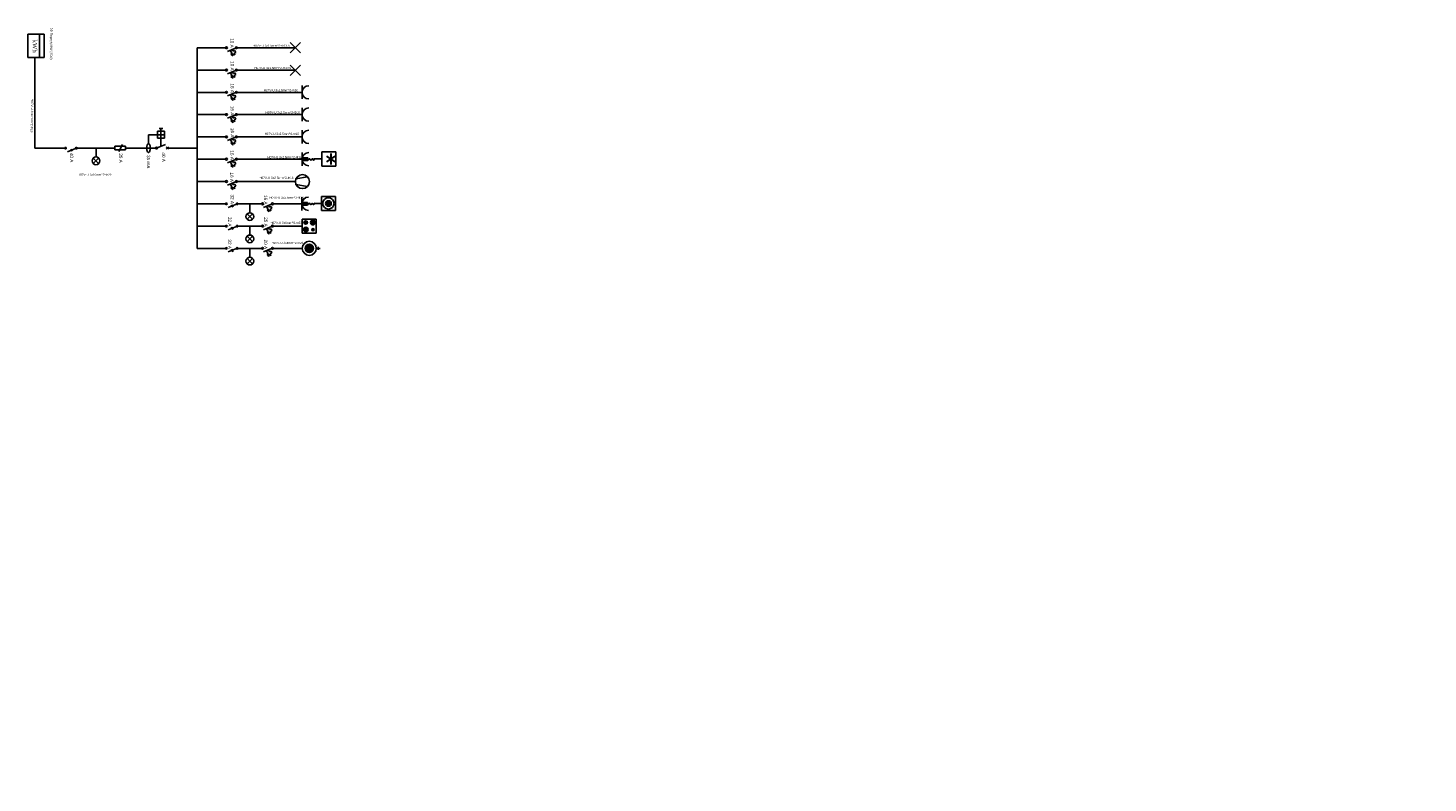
# Model space of a CAD drawing. Header units: millimetres. Extents: x 3221 to 6476, y 1067 to 2142.
# Tile 1 of 2: x 3221 to 3240, y 1067 to 1077. Entities that reach past the tile are written whole.
import ezdxf

# ---------------------------------------------------------------- set-up
doc = ezdxf.new("R2010")
doc.units = ezdxf.units.MM
doc.layers.add('συμβολα', color=254, linetype='Continuous')
doc.styles.get("Standard").update_dxf_attribs({"font": 'arial.ttf'})
doc.styles.add('TXT', font='romans.shx')
pattern_1 = [(0, (0, 0), (0, 6.985), [5.08, -1.905]), (90, (0, 0), (-6.985, 4e-16), [5.08, -1.905])]

msp = doc.modelspace()

# ---------------------------------------------------------------- hatches: boundary and pattern name
h = msp.add_hatch()
h.set_pattern_fill('ANGLE', color=3)
h.set_pattern_definition([(0, (2.044, 0.715), (0, 6.985), [5.08, -1.905]), (90, (2.044, 0.715), (-6.985, 4e-16), [5.08, -1.905])])
edge = h.paths.add_edge_path()
edge.add_arc((3235.34, 1075.583), 0.015, 0, 360)
h = msp.add_hatch()
h.set_pattern_fill('ANGLE', color=40)
h.set_pattern_definition([(0, (-1.226, 0.8646), (0, 6.985), [5.08, -1.905]), (90, (-1.226, 0.8646), (-6.985, 4e-16), [5.08, -1.905])])
edge = h.paths.add_edge_path()
edge.add_arc((3237.418, 1075.565), 0.015, 0, 360)
h = msp.add_hatch()
h.set_pattern_fill('ANGLE', color=3)
h.set_pattern_definition([(0, (4.38, 0.7125), (0, 6.985), [5.08, -1.905]), (90, (4.38, 0.7125), (-6.985, 4e-16), [5.08, -1.905])])
edge = h.paths.add_edge_path()
edge.add_arc((3237.676, 1075.58), 0.015, 0, 360)
h = msp.add_hatch()
h.set_pattern_fill('ANGLE', color=40)
h.set_pattern_definition(pattern_1)
edge = h.paths.add_edge_path()
edge.add_arc((3238.018, 1075.557), 0.0167, 0, 360)
h = msp.add_hatch()
h.set_pattern_fill('ANGLE', color=3)
h.set_pattern_definition([(0, (1.7735, -0.234), (0, 6.985), [5.08, -1.905]), (90, (1.7735, -0.234), (-6.985, 4e-16), [5.08, -1.905])])
edge = h.paths.add_edge_path()
edge.add_arc((3235.07, 1074.633), 0.015, 0, 360)
h = msp.add_hatch()
h.set_pattern_fill('ANGLE', color=5)
h.set_pattern_definition([(0, (1.501, -1.692), (0, 6.985), [5.08, -1.905]), (90, (1.501, -1.692), (-6.985, 4e-16), [5.08, -1.905])])
edge = h.paths.add_edge_path()
edge.add_arc((3235.063, 1073.129), 0.015, 0, 360)
h = msp.add_hatch()
h.set_pattern_fill('ANGLE', color=6)
h.set_pattern_definition([(0, (-1.962, 3.3754), (0, 6.985), [5.08, -1.905]), (90, (-1.962, 3.3754), (-6.985, 4e-16), [5.08, -1.905])])
edge = h.paths.add_edge_path()
edge.add_arc((3235.116, 1073.075), 0.015, 0, 360)
h = msp.add_hatch()
h.set_pattern_fill('ANGLE', color=6)
h.set_pattern_definition([(0, (-0.667, 3.38), (0, 6.985), [5.08, -1.905]), (90, (-0.667, 3.38), (-6.985, 4e-16), [5.08, -1.905])])
edge = h.paths.add_edge_path()
edge.add_arc((3236.411, 1073.08), 0.015, 0, 360)
h = msp.add_hatch()
h.set_pattern_fill('ANGLE', color=3)
h.set_pattern_definition([(0, (4.715, -1.799), (0, 6.985), [5.08, -1.905]), (90, (4.715, -1.799), (-6.985, 4e-16), [5.08, -1.905])])
edge = h.paths.add_edge_path()
edge.add_arc((3238.011, 1073.069), 0.015, 0, 360)
h = msp.add_hatch()
h.set_pattern_fill('ANGLE', color=5)
h.set_pattern_definition([(0, (1.503, -1.7975), (0, 6.985), [5.08, -1.905]), (90, (1.503, -1.7975), (-6.985, 4e-16), [5.08, -1.905])])
edge = h.paths.add_edge_path()
edge.add_arc((3235.066, 1073.023), 0.015, 0, 360)
h = msp.add_hatch()
h.set_pattern_fill('ANGLE', color=3)
h.set_pattern_definition([(0, (2.935, -1.8105), (0, 6.985), [5.08, -1.905]), (90, (2.935, -1.8105), (-6.985, 4e-16), [5.08, -1.905])])
edge = h.paths.add_edge_path()
edge.add_arc((3236.231, 1073.057), 0.015, 0, 360)
h = msp.add_hatch()
h.set_pattern_fill('ANGLE', color=5)
h.set_pattern_definition(pattern_1)
edge = h.paths.add_edge_path()
edge.add_arc((3237.224, 1073.029), 0.00937, 0, 360)
h = msp.add_hatch()
h.set_pattern_fill('ANGLE', color=3)
h.set_pattern_definition([(0, (4.723, -1.861), (0, 6.985), [5.08, -1.905]), (90, (4.723, -1.861), (-6.985, 4e-16), [5.08, -1.905])])
edge = h.paths.add_edge_path()
edge.add_arc((3238.019, 1073.007), 0.015, 0, 360)
h = msp.add_hatch()
h.set_pattern_fill('ANGLE', color=3)
h.set_pattern_definition([(0, (1.741, -3.081), (0, 6.985), [5.08, -1.905]), (90, (1.741, -3.081), (-6.985, 4e-16), [5.08, -1.905])])
edge = h.paths.add_edge_path()
edge.add_arc((3235.037, 1071.787), 0.015, 0, 360)
h = msp.add_hatch()
h.set_pattern_fill('ANGLE', color=5)
h.set_pattern_definition(pattern_1)
edge = h.paths.add_edge_path()
edge.add_arc((3235.056, 1071.285), 0.0171, 0, 360)
edge = h.paths.add_edge_path()
edge.add_arc((3235.059, 1071.737), 0.0142, 0, 360)
h = msp.add_hatch()
h.set_pattern_fill('ANGLE', color=242)
h.set_pattern_definition(pattern_1)
edge = h.paths.add_edge_path()
edge.add_arc((3239.299, 1071.642), 0.00534, 0, 360)
h = msp.add_hatch()
h.set_pattern_fill('ANGLE', color=1)
h.set_pattern_definition(pattern_1)
edge = h.paths.add_edge_path()
edge.add_arc((3239.422, 1071.588), 0.0115, 0, 360)
h = msp.add_hatch()
h.set_pattern_fill('ANGLE', color=1)
h.set_pattern_definition(pattern_1)
edge = h.paths.add_edge_path()
edge.add_arc((3239.454, 1071.614), 0.0116, 0, 360)
h = msp.add_hatch()
h.set_pattern_fill('ANGLE', color=1)
h.set_pattern_definition(pattern_1)
edge = h.paths.add_edge_path()
edge.add_arc((3239.499, 1071.673), 0.00532, 0, 360)
h = msp.add_hatch()
h.set_pattern_fill('ANGLE', color=210)
h.set_pattern_definition(pattern_1)
edge = h.paths.add_edge_path()
edge.add_arc((3239.518, 1071.656), 0.00322, 0, 360)
h = msp.add_hatch()
h.set_pattern_fill('ANGLE', color=210, angle=90)
h.set_pattern_definition([(90, (4309.983, -2166.188), (-6.985, 4e-16), [5.08, -1.905]), (180, (4309.983, -2166.188), (-9e-16, -6.985), [5.08, -1.905])])
edge = h.paths.add_edge_path()
edge.add_arc((3239.596, 1071.656), 0.0167, 0, 360)
h = msp.add_hatch()
h.set_pattern_fill('ANGLE', color=1)
h.set_pattern_definition(pattern_1)
edge = h.paths.add_edge_path()
edge.add_arc((3237.261, 1071.026), 0.00532, 0, 360)
h = msp.add_hatch()
h.set_pattern_fill('ANGLE', color=1)
h.set_pattern_definition(pattern_1)
edge = h.paths.add_edge_path()
edge.add_arc((3237.284, 1071.028), 0.00505, 0, 360)
h = msp.add_hatch()
h.set_pattern_fill('ANGLE', color=1)
h.set_pattern_definition(pattern_1)
edge = h.paths.add_edge_path()
edge.add_arc((3237.307, 1071.028), 0.00498, 0, 360)
h = msp.add_hatch()
h.set_pattern_fill('ANGLE', color=3)
h.set_pattern_definition(pattern_1)
edge = h.paths.add_edge_path()
edge.add_arc((3237.33, 1071.021), 0.00539, 0, 360)
h = msp.add_hatch()
h.set_pattern_fill('ANGLE', color=242)
h.set_pattern_definition(pattern_1)
edge = h.paths.add_edge_path()
edge.add_arc((3237.363, 1071.03), 0.00502, 0, 360)
h = msp.add_hatch()
h.set_pattern_fill('ANGLE', color=5)
h.set_pattern_definition(pattern_1)
edge = h.paths.add_edge_path()
edge.add_arc((3237.246, 1070.648), 0.00496, 0, 360)
h = msp.add_hatch()
h.set_pattern_fill('ANGLE', color=5)
h.set_pattern_definition(pattern_1)
edge = h.paths.add_edge_path()
edge.add_arc((3237.265, 1070.65), 0.00527, 0, 360)
h = msp.add_hatch()
h.set_pattern_fill('ANGLE', color=3)
h.set_pattern_definition(pattern_1)
edge = h.paths.add_edge_path()
edge.add_arc((3237.279, 1070.659), 0.00632, 0, 360)
h = msp.add_hatch()
h.set_pattern_fill('ANGLE', color=3)
h.set_pattern_definition(pattern_1)
edge = h.paths.add_edge_path()
edge.add_arc((3237.3, 1070.655), 0.00719, 0, 360)
h = msp.add_hatch()
h.set_pattern_fill('ANGLE', color=210)
h.set_pattern_definition(pattern_1)
edge = h.paths.add_edge_path()
edge.add_arc((3237.313, 1070.672), 0.00363, 0, 360)
h = msp.add_hatch()
h.set_pattern_fill('ANGLE', color=3)
h.set_pattern_definition([(0, (-3.884, 0.764), (0, 6.985), [5.08, -1.905]), (90, (-3.884, 0.764), (-6.985, 4e-16), [5.08, -1.905])])
edge = h.paths.add_edge_path()
edge.add_arc((3232.853, 1070.473), 0.015, 0, 360)
h = msp.add_hatch()
h.set_pattern_fill('ANGLE', color=3)
h.set_pattern_definition([(0, (-3.302, 0.755), (0, 6.985), [5.08, -1.905]), (90, (-3.302, 0.755), (-6.985, 4e-16), [5.08, -1.905])])
edge = h.paths.add_edge_path()
edge.add_arc((3233.435, 1070.464), 0.015, 0, 360)
h = msp.add_hatch()
h.set_pattern_fill('ANGLE', color=3)
h.set_pattern_definition([(0, (1.758, -4.374), (0, 6.985), [5.08, -1.905]), (90, (1.758, -4.374), (-6.985, 4e-16), [5.08, -1.905])])
edge = h.paths.add_edge_path()
edge.add_arc((3235.054, 1070.494), 0.015, 0, 360)
h = msp.add_hatch()
h.set_pattern_fill('ANGLE', color=5)
h.set_pattern_definition([(0, (1.493, -4.295), (0, 6.985), [5.08, -1.905]), (90, (1.493, -4.295), (-6.985, 4e-16), [5.08, -1.905])])
edge = h.paths.add_edge_path()
edge.add_arc((3235.055, 1070.526), 0.015, 0, 360)
h = msp.add_hatch()
h.set_pattern_fill('ANGLE', color=40)
h.set_pattern_definition([(0, (-3.553, -4.25), (0, 6.985), [5.08, -1.905]), (90, (-3.553, -4.25), (-6.985, 4e-16), [5.08, -1.905])])
edge = h.paths.add_edge_path()
edge.add_arc((3235.091, 1070.45), 0.015, 0, 360)
h = msp.add_hatch()
h.set_pattern_fill('ANGLE', color=5)
h.set_pattern_definition([(0, (2.353, -4.294), (0, 6.985), [5.08, -1.905]), (90, (2.353, -4.294), (-6.985, 4e-16), [5.08, -1.905])])
edge = h.paths.add_edge_path()
edge.add_arc((3235.915, 1070.527), 0.015, 0, 360)
h = msp.add_hatch()
h.set_pattern_fill('ANGLE', color=3)
h.set_pattern_definition([(0, (2.956, -4.373), (0, 6.985), [5.08, -1.905]), (90, (2.956, -4.373), (-6.985, 4e-16), [5.08, -1.905])])
edge = h.paths.add_edge_path()
edge.add_arc((3236.252, 1070.494), 0.015, 0, 360)
h = msp.add_hatch()
h.set_pattern_fill('ANGLE', color=40)
h.set_pattern_definition([(0, (-2.321, -4.25), (0, 6.985), [5.08, -1.905]), (90, (-2.321, -4.25), (-6.985, 4e-16), [5.08, -1.905])])
edge = h.paths.add_edge_path()
edge.add_arc((3236.323, 1070.45), 0.015, 0, 360)
h = msp.add_hatch()
h.set_pattern_fill('ANGLE', color=5)
h.set_pattern_definition([(0, (2.818, -4.292), (0, 6.985), [5.08, -1.905]), (90, (2.818, -4.292), (-6.985, 4e-16), [5.08, -1.905])])
edge = h.paths.add_edge_path()
edge.add_arc((3236.381, 1070.529), 0.015, 0, 360)
h = msp.add_hatch()
h.set_pattern_fill('ANGLE', color=40)
h.set_pattern_definition([(0, (-1.8554, -4.252), (0, 6.985), [5.08, -1.905]), (90, (-1.8554, -4.252), (-6.985, 4e-16), [5.08, -1.905])])
edge = h.paths.add_edge_path()
edge.add_arc((3236.788, 1070.448), 0.015, 0, 360)
h = msp.add_hatch()
h.set_pattern_fill('ANGLE', color=3)
h.set_pattern_definition([(0, (0.1915, 0.762), (0, 6.985), [5.08, -1.905]), (90, (0.1915, 0.762), (-6.985, 4e-16), [5.08, -1.905])])
edge = h.paths.add_edge_path()
edge.add_arc((3236.928, 1070.47), 0.015, 0, 360)
h = msp.add_hatch()
h.set_pattern_fill('ANGLE', color=5)
h.set_pattern_definition(pattern_1)
edge = h.paths.add_edge_path()
edge.add_arc((3237.19, 1070.509), 0.0142, 0, 360)
h = msp.add_hatch()
h.set_pattern_fill('ANGLE', color=210)
h.set_pattern_definition(pattern_1)
edge = h.paths.add_edge_path()
edge.add_arc((3237.313, 1070.461), 0.00397, 0, 360)
edge = h.paths.add_edge_path()
edge.add_arc((3237.261, 1070.46), 0.00397, 0, 360)
edge = h.paths.add_edge_path()
edge.add_arc((3237.242, 1070.461), 0.00353, 0, 360)
h = msp.add_hatch()
h.set_pattern_fill('ANGLE', color=3)
h.set_pattern_definition([(0, (3.972, -4.371), (0, 6.985), [5.08, -1.905]), (90, (3.972, -4.371), (-6.985, 4e-16), [5.08, -1.905])])
edge = h.paths.add_edge_path()
edge.add_arc((3237.268, 1070.496), 0.015, 0, 360)
h = msp.add_hatch()
h.set_pattern_fill('ANGLE', color=6)
h.set_pattern_definition([(0, (-4.186, 0.707), (0, 6.985), [5.08, -1.905]), (90, (-4.186, 0.707), (-6.985, 4e-16), [5.08, -1.905])])
edge = h.paths.add_edge_path()
edge.add_arc((3232.892, 1070.407), 0.015, 0, 360)
h = msp.add_hatch()
h.set_pattern_fill('ANGLE', color=6)
h.set_pattern_definition([(0, (-3.782, 0.703), (0, 6.985), [5.08, -1.905]), (90, (-3.782, 0.703), (-6.985, 4e-16), [5.08, -1.905])])
edge = h.paths.add_edge_path()
edge.add_arc((3233.296, 1070.403), 0.015, 0, 360)
h = msp.add_hatch()
h.set_pattern_fill('ANGLE', color=6)
h.set_pattern_definition([(0, (-1.9676, 0.7146), (0, 6.985), [5.08, -1.905]), (90, (-1.9676, 0.7146), (-6.985, 4e-16), [5.08, -1.905])])
edge = h.paths.add_edge_path()
edge.add_arc((3235.111, 1070.415), 0.015, 0, 360)
h = msp.add_hatch()
h.set_pattern_fill('ANGLE', color=3)
h.set_pattern_definition([(0, (2.7605, -0.44), (0, 6.985), [5.08, -1.905]), (90, (2.7605, -0.44), (-6.985, 4e-16), [5.08, -1.905])])
edge = h.paths.add_edge_path()
edge.add_arc((3239.497, 1069.269), 0.015, 0, 360)
h = msp.add_hatch()
h.set_pattern_fill('ANGLE', color=1)
h.set_pattern_definition(pattern_1)
edge = h.paths.add_edge_path()
edge.add_arc((3239.455, 1068.858), 0.016, 0, 360)
h = msp.add_hatch()
h.set_pattern_fill('ANGLE', color=1)
h.set_pattern_definition(pattern_1)
edge = h.paths.add_edge_path()
edge.add_arc((3239.422, 1068.54), 0.0157, 0, 360)
h = msp.add_hatch()
h.set_pattern_fill('ANGLE', color=3)
h.set_pattern_definition([(0, (2.777, -2.047), (0, 6.985), [5.08, -1.905]), (90, (2.777, -2.047), (-6.985, 4e-16), [5.08, -1.905])])
edge = h.paths.add_edge_path()
edge.add_arc((3239.514, 1067.661), 0.015, 0, 360)
h = msp.add_hatch()
h.set_pattern_fill('ANGLE', color=1)
h.set_pattern_definition(pattern_1)
edge = h.paths.add_edge_path()
edge.add_arc((3239.501, 1067.198), 0.00397, 0, 360)
h = msp.add_hatch()
h.set_pattern_fill('ANGLE', color=1)
h.set_pattern_definition(pattern_1)
edge = h.paths.add_edge_path()
edge.add_arc((3239.455, 1066.958), 0.0125, 0, 360)
h = msp.add_hatch()
h.set_pattern_fill('ANGLE', color=3)
h.set_pattern_definition([(0, (-3.8896, -3.142), (0, 6.985), [5.08, -1.905]), (90, (-3.8896, -3.142), (-6.985, 4e-16), [5.08, -1.905])])
edge = h.paths.add_edge_path()
edge.add_arc((3232.847, 1066.566), 0.015, 0, 360)
h = msp.add_hatch()
h.set_pattern_fill('ANGLE', color=6)
h.set_pattern_definition([(0, (-4.188, -3.086), (0, 6.985), [5.08, -1.905]), (90, (-4.188, -3.086), (-6.985, 4e-16), [5.08, -1.905])])
edge = h.paths.add_edge_path()
edge.add_arc((3232.89, 1066.614), 0.015, 0, 360)
h = msp.add_hatch()
h.set_pattern_fill('ANGLE', color=3)
h.set_pattern_definition([(0, (-0.8664, -3.129), (0, 6.985), [5.08, -1.905]), (90, (-0.8664, -3.129), (-6.985, 4e-16), [5.08, -1.905])])
edge = h.paths.add_edge_path()
edge.add_arc((3235.87, 1066.58), 0.015, 0, 360)
h = msp.add_hatch()
h.set_pattern_fill('ANGLE', color=6)
h.set_pattern_definition([(0, (-1.019, -3.0794), (0, 6.985), [5.08, -1.905]), (90, (-1.019, -3.0794), (-6.985, 4e-16), [5.08, -1.905])])
edge = h.paths.add_edge_path()
edge.add_arc((3236.059, 1066.621), 0.015, 0, 360)
h = msp.add_hatch()
h.set_pattern_fill('ANGLE', color=3)
h.set_pattern_definition([(0, (2.765, -3.131), (0, 6.985), [5.08, -1.905]), (90, (2.765, -3.131), (-6.985, 4e-16), [5.08, -1.905])])
edge = h.paths.add_edge_path()
edge.add_arc((3239.501, 1066.577), 0.015, 0, 360)
at = {"layer": 'συμβολα', "true_color": 0x000000}
h = msp.add_hatch(color=18, dxfattribs=at)
h.dxf.hatch_style = 1
h.paths.add_polyline_path([(3223.515, 1076.339), (3223.514, 1076.373), (3223.491, 1076.363)])
h = msp.add_hatch(color=18, dxfattribs=at)
h.dxf.hatch_style = 1
h.paths.add_polyline_path([(3223.515, 1076.039), (3223.514, 1076.073), (3223.491, 1076.063)])
h = msp.add_hatch(color=18, dxfattribs=at)
h.dxf.hatch_style = 1
h.paths.add_polyline_path([(3223.515, 1075.739), (3223.514, 1075.773), (3223.491, 1075.763)])
h = msp.add_hatch(color=18, dxfattribs=at)
h.dxf.hatch_style = 1
h.paths.add_polyline_path([(3223.515, 1075.439), (3223.514, 1075.473), (3223.491, 1075.463)])
h = msp.add_hatch(color=18, dxfattribs=at)
h.dxf.hatch_style = 1
h.paths.add_polyline_path([(3223.515, 1075.139), (3223.514, 1075.173), (3223.491, 1075.163)])
at = {"layer": 'συμβολα', "ltscale": 0.3, "true_color": 0x000000}
h = msp.add_hatch(color=18, dxfattribs=at)
h.dxf.hatch_style = 1
edge = h.paths.add_edge_path()
edge.add_arc((3221.262, 1075.097), 0.0106, 0, 360)
h = msp.add_hatch(color=18, dxfattribs=at)
h.dxf.hatch_style = 1
edge = h.paths.add_edge_path()
edge.add_arc((3221.408, 1075.097), 0.0106, 0, 360)
at = {"layer": 'συμβολα', "true_color": 0x000000}
for points in [[(3224.524, 1074.929), (3224.524, 1074.966), (3224.448, 1074.967), (3224.448, 1074.929)], [(3224.521, 1074.329), (3224.521, 1074.366), (3224.445, 1074.367), (3224.445, 1074.329)], [(3224.766, 1074.352, 1), (3224.842, 1074.352, 1)], [(3224.489, 1073.748, 1), (3224.603, 1073.748, 1)]]:
    msp.add_hatch(color=18, dxfattribs=at).paths.add_polyline_path(points)
h = msp.add_hatch(color=18, dxfattribs=at)
h.dxf.hatch_style = 1
h.paths.add_polyline_path([(3223.515, 1074.839), (3223.514, 1074.873), (3223.491, 1074.863)])
h = msp.add_hatch(color=18, dxfattribs=at)
h.dxf.hatch_style = 1
h.paths.add_polyline_path([(3223.515, 1074.539), (3223.514, 1074.573), (3223.491, 1074.563)])
at = {"layer": 'συμβολα', "ltscale": 0.3, "true_color": 0x000000}
h = msp.add_hatch(color=18, dxfattribs=at)
h.dxf.hatch_style = 1
edge = h.paths.add_edge_path()
edge.add_arc((3223.428, 1074.347), 0.0106, 0, 360)
h = msp.add_hatch(color=18, dxfattribs=at)
h.dxf.hatch_style = 1
edge = h.paths.add_edge_path()
edge.add_arc((3223.574, 1074.347), 0.0106, 0, 360)
at = {"layer": 'συμβολα', "true_color": 0x000000}
h = msp.add_hatch(color=18, dxfattribs=at)
h.dxf.hatch_style = 1
h.paths.add_polyline_path([(3224.002, 1074.239), (3224.001, 1074.273), (3223.978, 1074.263)])
at = {"layer": 'συμβολα', "ltscale": 0.3, "true_color": 0x000000}
h = msp.add_hatch(color=18, dxfattribs=at)
h.dxf.hatch_style = 1
edge = h.paths.add_edge_path()
edge.add_arc((3223.428, 1074.047), 0.0106, 0, 360)
h = msp.add_hatch(color=18, dxfattribs=at)
h.dxf.hatch_style = 1
edge = h.paths.add_edge_path()
edge.add_arc((3223.574, 1074.047), 0.0106, 0, 360)
at = {"layer": 'συμβολα', "true_color": 0x000000}
h = msp.add_hatch(color=18, dxfattribs=at)
h.paths.add_polyline_path([(3224.474, 1074.096, 1), (3224.522, 1074.096, 1)])
h.paths.add_polyline_path([(3224.563, 1074.095, 1), (3224.626, 1074.095, 1)])
h.paths.add_polyline_path([(3224.58, 1073.999, 1), (3224.611, 1073.999, 1)])
h.paths.add_polyline_path([(3224.53, 1074.001, 1), (3224.467, 1074.001, 1)])
h = msp.add_hatch(color=18, dxfattribs=at)
h.dxf.hatch_style = 1
h.paths.add_polyline_path([(3224.002, 1073.939), (3224.001, 1073.973), (3223.978, 1073.963)])
at = {"layer": 'συμβολα', "ltscale": 0.3, "true_color": 0x000000}
h = msp.add_hatch(color=18, dxfattribs=at)
h.dxf.hatch_style = 1
edge = h.paths.add_edge_path()
edge.add_arc((3223.428, 1073.747), 0.0106, 0, 360)
h = msp.add_hatch(color=18, dxfattribs=at)
h.dxf.hatch_style = 1
edge = h.paths.add_edge_path()
edge.add_arc((3223.574, 1073.747), 0.0106, 0, 360)
at = {"layer": 'συμβολα', "true_color": 0x000000}
h = msp.add_hatch(color=18, dxfattribs=at)
h.dxf.hatch_style = 1
h.paths.add_polyline_path([(3224.002, 1073.639), (3224.001, 1073.673), (3223.978, 1073.663)])

# ---------------------------------------------------------------- linework, layer by layer
at = {"color": 30}
for p, q in [((3220.851, 1076.318), (3220.851, 1075.098)), ((3221.167, 1075.098), (3220.851, 1075.098)), ((3221.504, 1075.098), (3221.844, 1075.098)), ((3222.154, 1075.098), (3222.308, 1075.098)), ((3222.799, 1075.098), (3223.034, 1075.098))]:
    msp.add_line(p, q, dxfattribs=at)
for p, q in [((3223.034, 1076.298), (3223.034, 1076.448)), ((3223.034, 1076.298), (3223.034, 1076.148)), ((3223.034, 1075.998), (3223.034, 1076.148)), ((3223.034, 1075.998), (3223.034, 1075.848)), ((3223.034, 1075.698), (3223.034, 1075.848)), ((3223.034, 1075.698), (3223.034, 1075.548)), ((3223.034, 1075.398), (3223.034, 1075.548)), ((3223.034, 1075.398), (3223.034, 1075.248)), ((3223.034, 1075.098), (3223.034, 1075.248)), ((3223.034, 1075.098), (3223.034, 1075.098)), ((3223.034, 1075.098), (3223.034, 1074.948)), ((3223.034, 1074.948), (3223.034, 1074.648)), ((3223.034, 1074.648), (3223.034, 1074.348)), ((3223.034, 1074.348), (3223.034, 1074.048)), ((3223.034, 1074.048), (3223.034, 1073.748))]:
    msp.add_line(p, q)
at = {"color": 1}
for p, q in [((3223.034, 1076.448), (3223.334, 1076.448)), ((3223.659, 1076.448), (3224.359, 1076.448)), ((3223.034, 1076.148), (3223.334, 1076.148)), ((3223.659, 1076.148), (3224.359, 1076.148))]:
    msp.add_line(p, q, dxfattribs=at)
at = {"color": 5}
for p, q in [((3223.034, 1075.848), (3223.334, 1075.848)), ((3223.659, 1075.848), (3224.359, 1075.848)), ((3223.034, 1075.548), (3223.334, 1075.548)), ((3223.659, 1075.548), (3224.359, 1075.548)), ((3223.034, 1075.248), (3223.334, 1075.248)), ((3223.659, 1075.248), (3224.359, 1075.248))]:
    msp.add_line(p, q, dxfattribs=at)
at = {"color": 18, "true_color": 0x000000}
for p, q in [((3221.674, 1075.098), (3221.674, 1074.978)), ((3221.844, 1075.098), (3221.926, 1075.098)), ((3223.746, 1074.348), (3223.746, 1074.227)), ((3223.746, 1074.048), (3223.746, 1073.927)), ((3223.746, 1073.748), (3223.746, 1073.627))]:
    msp.add_line(p, q, dxfattribs=at)
at = {"color": 2}
for p, q in [((3223.034, 1074.948), (3223.334, 1074.948)), ((3223.659, 1074.948), (3224.359, 1074.948)), ((3223.034, 1074.648), (3223.334, 1074.648)), ((3223.659, 1074.648), (3224.359, 1074.648)), ((3223.034, 1074.348), (3223.334, 1074.348)), ((3223.671, 1074.348), (3223.821, 1074.348)), ((3224.146, 1074.348), (3224.356, 1074.348)), ((3223.034, 1074.048), (3223.334, 1074.048)), ((3223.671, 1074.048), (3223.821, 1074.048)), ((3224.146, 1074.048), (3224.356, 1074.048)), ((3223.034, 1073.748), (3223.334, 1073.748)), ((3223.671, 1073.748), (3223.821, 1073.748)), ((3224.146, 1073.748), (3224.356, 1073.748))]:
    msp.add_line(p, q, dxfattribs=at)
at = {"color": 18, "true_color": 0x000000}
for points in [[(3221.333, 1075.085), (3221.354, 1075.057)], [(3223.494, 1074.331), (3223.515, 1074.303)], [(3223.5, 1074.335), (3223.521, 1074.307)], [(3223.494, 1074.031), (3223.515, 1074.003)], [(3223.5, 1074.035), (3223.521, 1074.007)], [(3223.494, 1073.731), (3223.515, 1073.703)], [(3223.5, 1073.735), (3223.521, 1073.707)]]:
    msp.add_lwpolyline(points, dxfattribs=at)
at = {"layer": 'συμβολα', "color": 18, "true_color": 0x000000}
for p, q in [((3220.945, 1076.63), (3220.757, 1076.63)), ((3220.757, 1076.63), (3220.757, 1076.318)), ((3220.914, 1076.318), (3220.914, 1076.63)), ((3220.945, 1076.63), (3220.976, 1076.63)), ((3220.976, 1076.63), (3220.976, 1076.318)), ((3224.29, 1076.517), (3224.427, 1076.38)), ((3224.427, 1076.517), (3224.29, 1076.38)), ((3220.757, 1076.318), (3220.976, 1076.318)), ((3223.418, 1076.448), (3223.334, 1076.448)), ((3223.552, 1076.444), (3223.443, 1076.399)), ((3223.503, 1076.368), (3223.483, 1076.416)), ((3223.491, 1076.363), (3223.514, 1076.373)), ((3223.515, 1076.339), (3223.491, 1076.363)), ((3223.521, 1076.402), (3223.511, 1076.426)), ((3223.514, 1076.373), (3223.515, 1076.339)), ((3223.545, 1076.412), (3223.521, 1076.402)), ((3223.556, 1076.386), (3223.532, 1076.376)), ((3223.543, 1076.349), (3223.532, 1076.376)), ((3223.556, 1076.386), (3223.545, 1076.412)), ((3223.659, 1076.448), (3223.575, 1076.448)), ((3223.418, 1076.148), (3223.334, 1076.148)), ((3223.552, 1076.144), (3223.443, 1076.099)), ((3223.503, 1076.068), (3223.483, 1076.116)), ((3223.521, 1076.102), (3223.511, 1076.126)), ((3223.545, 1076.112), (3223.521, 1076.102)), ((3223.556, 1076.086), (3223.545, 1076.112)), ((3223.659, 1076.148), (3223.575, 1076.148)), ((3224.29, 1076.213), (3224.427, 1076.076)), ((3224.427, 1076.213), (3224.29, 1076.076)), ((3223.491, 1076.063), (3223.514, 1076.073)), ((3223.515, 1076.039), (3223.491, 1076.063)), ((3223.514, 1076.073), (3223.515, 1076.039)), ((3223.556, 1076.086), (3223.532, 1076.076)), ((3223.543, 1076.049), (3223.532, 1076.076)), ((3224.448, 1075.848), (3224.448, 1075.938)), ((3223.418, 1075.848), (3223.334, 1075.848)), ((3223.552, 1075.844), (3223.443, 1075.799)), ((3223.503, 1075.768), (3223.483, 1075.816)), ((3223.491, 1075.763), (3223.514, 1075.773)), ((3223.515, 1075.739), (3223.491, 1075.763)), ((3223.521, 1075.802), (3223.511, 1075.826)), ((3223.514, 1075.773), (3223.515, 1075.739)), ((3223.545, 1075.812), (3223.521, 1075.802)), ((3223.556, 1075.786), (3223.532, 1075.776)), ((3223.543, 1075.749), (3223.532, 1075.776)), ((3223.556, 1075.786), (3223.545, 1075.812)), ((3223.659, 1075.848), (3223.575, 1075.848)), ((3224.359, 1075.848), (3224.448, 1075.848)), ((3224.448, 1075.848), (3224.448, 1075.759)), ((3223.418, 1075.548), (3223.334, 1075.548)), ((3223.552, 1075.544), (3223.443, 1075.499)), ((3223.659, 1075.548), (3223.575, 1075.548)), ((3224.359, 1075.548), (3224.448, 1075.548)), ((3224.448, 1075.548), (3224.448, 1075.638)), ((3224.448, 1075.548), (3224.448, 1075.459)), ((3222.524, 1075.362), (3222.572, 1075.362)), ((3222.548, 1075.326), (3222.548, 1075.362)), ((3223.503, 1075.468), (3223.483, 1075.516)), ((3223.491, 1075.463), (3223.514, 1075.473)), ((3223.515, 1075.439), (3223.491, 1075.463)), ((3223.521, 1075.502), (3223.511, 1075.526)), ((3223.514, 1075.473), (3223.515, 1075.439)), ((3223.545, 1075.512), (3223.521, 1075.502)), ((3223.556, 1075.486), (3223.532, 1075.476)), ((3223.543, 1075.449), (3223.532, 1075.476)), ((3223.556, 1075.486), (3223.545, 1075.512)), ((3222.368, 1075.15), (3222.371, 1075.153)), ((3222.371, 1075.153), (3222.375, 1075.157)), ((3222.375, 1075.157), (3222.38, 1075.158)), ((3222.38, 1075.278), (3222.5, 1075.278)), ((3222.38, 1075.158), (3222.38, 1075.278)), ((3222.38, 1075.158), (3222.385, 1075.157)), ((3222.385, 1075.157), (3222.39, 1075.153)), ((3222.39, 1075.153), (3222.394, 1075.147)), ((3222.5, 1075.326), (3222.596, 1075.326)), ((3222.5, 1075.23), (3222.5, 1075.326)), ((3222.5, 1075.278), (3222.596, 1075.278)), ((3222.596, 1075.23), (3222.5, 1075.23)), ((3222.548, 1075.23), (3222.548, 1075.326)), ((3222.548, 1075.23), (3222.548, 1075.122)), ((3222.596, 1075.326), (3222.596, 1075.23)), ((3223.418, 1075.248), (3223.334, 1075.248)), ((3223.552, 1075.244), (3223.443, 1075.199)), ((3223.503, 1075.168), (3223.483, 1075.216)), ((3223.491, 1075.163), (3223.514, 1075.173)), ((3223.515, 1075.139), (3223.491, 1075.163)), ((3223.521, 1075.202), (3223.511, 1075.226)), ((3223.514, 1075.173), (3223.515, 1075.139)), ((3223.545, 1075.212), (3223.521, 1075.202)), ((3223.556, 1075.186), (3223.532, 1075.176)), ((3223.543, 1075.149), (3223.532, 1075.176)), ((3223.556, 1075.186), (3223.545, 1075.212)), ((3223.659, 1075.248), (3223.575, 1075.248)), ((3224.359, 1075.248), (3224.448, 1075.248)), ((3224.448, 1075.248), (3224.448, 1075.338)), ((3224.448, 1075.248), (3224.448, 1075.159)), ((3221.251, 1075.098), (3221.167, 1075.098)), ((3221.397, 1075.094), (3221.288, 1075.049)), ((3221.504, 1075.098), (3221.418, 1075.098)), ((3221.926, 1075.122), (3222.07, 1075.122)), ((3221.926, 1075.074), (3221.926, 1075.122)), ((3222.07, 1075.074), (3221.926, 1075.074)), ((3221.981, 1075.05), (3222.028, 1075.147)), ((3222.07, 1075.122), (3222.07, 1075.074)), ((3222.154, 1075.098), (3222.07, 1075.098)), ((3222.308, 1075.098), (3222.476, 1075.098)), ((3222.356, 1075.103), (3222.357, 1075.109)), ((3222.356, 1075.099), (3222.356, 1075.103)), ((3222.356, 1075.095), (3222.356, 1075.099)), ((3222.357, 1075.09), (3222.356, 1075.095)), ((3222.357, 1075.114), (3222.358, 1075.119)), ((3222.357, 1075.109), (3222.357, 1075.114)), ((3222.357, 1075.085), (3222.357, 1075.09)), ((3222.358, 1075.077), (3222.357, 1075.085)), ((3222.358, 1075.119), (3222.359, 1075.126)), ((3222.359, 1075.07), (3222.358, 1075.077)), ((3222.359, 1075.126), (3222.361, 1075.133)), ((3222.361, 1075.061), (3222.359, 1075.07)), ((3222.361, 1075.133), (3222.363, 1075.139)), ((3222.364, 1075.055), (3222.361, 1075.061)), ((3222.363, 1075.139), (3222.365, 1075.145)), ((3222.366, 1075.049), (3222.364, 1075.055)), ((3222.365, 1075.145), (3222.368, 1075.15)), ((3222.371, 1075.044), (3222.366, 1075.049)), ((3222.374, 1075.04), (3222.371, 1075.044)), ((3222.378, 1075.038), (3222.374, 1075.04)), ((3222.382, 1075.038), (3222.378, 1075.038)), ((3222.386, 1075.04), (3222.382, 1075.038)), ((3222.39, 1075.044), (3222.386, 1075.04)), ((3222.394, 1075.049), (3222.39, 1075.044)), ((3222.394, 1075.147), (3222.398, 1075.139)), ((3222.397, 1075.056), (3222.394, 1075.049)), ((3222.4, 1075.064), (3222.397, 1075.056)), ((3222.398, 1075.139), (3222.401, 1075.129)), ((3222.402, 1075.073), (3222.4, 1075.064)), ((3222.401, 1075.129), (3222.403, 1075.119)), ((3222.404, 1075.083), (3222.402, 1075.073)), ((3222.403, 1075.119), (3222.404, 1075.106)), ((3222.404, 1075.106), (3222.404, 1075.098)), ((3222.404, 1075.098), (3222.404, 1075.089)), ((3222.404, 1075.089), (3222.404, 1075.083)), ((3222.499, 1075.103), (3222.608, 1075.148)), ((3222.616, 1075.115), (3222.65, 1075.081)), ((3222.616, 1075.081), (3222.65, 1075.115)), ((3222.632, 1075.098), (3222.799, 1075.098)), ((3224.448, 1074.948), (3224.448, 1075.038)), ((3224.524, 1074.966), (3224.448, 1074.967)), ((3224.448, 1074.967), (3224.448, 1074.929)), ((3224.524, 1074.929), (3224.524, 1074.966)), ((3224.713, 1075.045), (3224.902, 1075.045)), ((3224.713, 1074.856), (3224.713, 1075.045)), ((3224.902, 1075.045), (3224.902, 1074.856)), ((3223.418, 1074.948), (3223.334, 1074.948)), ((3223.552, 1074.944), (3223.443, 1074.899)), ((3223.503, 1074.868), (3223.483, 1074.916)), ((3223.491, 1074.863), (3223.514, 1074.873)), ((3223.515, 1074.839), (3223.491, 1074.863)), ((3223.521, 1074.902), (3223.511, 1074.926)), ((3223.514, 1074.873), (3223.515, 1074.839)), ((3223.545, 1074.912), (3223.521, 1074.902)), ((3223.556, 1074.886), (3223.532, 1074.876)), ((3223.543, 1074.849), (3223.532, 1074.876)), ((3223.556, 1074.886), (3223.545, 1074.912)), ((3223.659, 1074.948), (3223.575, 1074.948)), ((3224.359, 1074.948), (3224.448, 1074.948)), ((3224.448, 1074.948), (3224.448, 1074.859)), ((3224.448, 1074.929), (3224.524, 1074.929)), ((3224.713, 1074.951), (3224.617, 1074.951)), ((3224.902, 1074.856), (3224.713, 1074.856)), ((3223.418, 1074.648), (3223.334, 1074.648)), ((3223.552, 1074.644), (3223.443, 1074.599)), ((3223.503, 1074.568), (3223.483, 1074.616)), ((3223.521, 1074.602), (3223.511, 1074.626)), ((3223.545, 1074.612), (3223.521, 1074.602)), ((3223.556, 1074.586), (3223.532, 1074.576)), ((3223.556, 1074.586), (3223.545, 1074.612)), ((3223.659, 1074.648), (3223.575, 1074.648)), ((3223.491, 1074.563), (3223.514, 1074.573)), ((3223.515, 1074.539), (3223.491, 1074.563)), ((3223.514, 1074.573), (3223.515, 1074.539)), ((3223.543, 1074.549), (3223.532, 1074.576)), ((3224.445, 1074.348), (3224.445, 1074.438)), ((3224.71, 1074.447), (3224.899, 1074.447)), ((3224.71, 1074.258), (3224.71, 1074.447)), ((3224.71, 1074.352), (3224.71, 1074.4)), ((3224.899, 1074.447), (3224.899, 1074.258)), ((3223.418, 1074.348), (3223.334, 1074.348)), ((3223.564, 1074.344), (3223.455, 1074.299)), ((3223.671, 1074.348), (3223.585, 1074.348)), ((3223.905, 1074.348), (3223.821, 1074.348)), ((3224.039, 1074.344), (3223.93, 1074.299)), ((3223.99, 1074.268), (3223.97, 1074.316)), ((3223.978, 1074.263), (3224.001, 1074.273)), ((3224.002, 1074.239), (3223.978, 1074.263)), ((3224.008, 1074.302), (3223.998, 1074.326)), ((3224.001, 1074.273), (3224.002, 1074.239)), ((3224.032, 1074.312), (3224.008, 1074.302)), ((3224.043, 1074.286), (3224.019, 1074.276)), ((3224.03, 1074.249), (3224.019, 1074.276)), ((3224.043, 1074.286), (3224.032, 1074.312)), ((3224.146, 1074.348), (3224.062, 1074.348)), ((3224.356, 1074.348), (3224.445, 1074.348)), ((3224.521, 1074.366), (3224.445, 1074.367)), ((3224.445, 1074.367), (3224.445, 1074.329)), ((3224.445, 1074.348), (3224.445, 1074.259)), ((3224.445, 1074.329), (3224.521, 1074.329)), ((3224.521, 1074.329), (3224.521, 1074.366)), ((3224.71, 1074.352), (3224.614, 1074.352)), ((3224.71, 1074.352), (3224.71, 1074.352)), ((3224.899, 1074.258), (3224.71, 1074.258)), ((3223.418, 1074.048), (3223.334, 1074.048)), ((3223.564, 1074.044), (3223.455, 1073.999)), ((3223.671, 1074.048), (3223.585, 1074.048)), ((3223.905, 1074.048), (3223.821, 1074.048)), ((3224.039, 1074.044), (3223.93, 1073.999)), ((3224.008, 1074.002), (3223.998, 1074.026)), ((3224.146, 1074.048), (3224.062, 1074.048)), ((3224.451, 1074.048), (3224.356, 1074.048)), ((3224.451, 1074.143), (3224.64, 1074.143)), ((3224.451, 1073.954), (3224.451, 1074.143)), ((3224.451, 1074.048), (3224.451, 1074.095)), ((3224.451, 1074.048), (3224.451, 1074.048)), ((3224.64, 1074.143), (3224.64, 1073.954)), ((3223.99, 1073.968), (3223.97, 1074.016)), ((3223.978, 1073.963), (3224.001, 1073.973)), ((3224.002, 1073.939), (3223.978, 1073.963)), ((3224.001, 1073.973), (3224.002, 1073.939)), ((3224.032, 1074.012), (3224.008, 1074.002)), ((3224.043, 1073.986), (3224.019, 1073.976)), ((3224.03, 1073.949), (3224.019, 1073.976)), ((3224.043, 1073.986), (3224.032, 1074.012)), ((3224.64, 1073.954), (3224.451, 1073.954)), ((3223.418, 1073.748), (3223.334, 1073.748)), ((3223.564, 1073.744), (3223.455, 1073.699)), ((3223.671, 1073.748), (3223.585, 1073.748)), ((3223.905, 1073.748), (3223.821, 1073.748)), ((3224.039, 1073.744), (3223.93, 1073.699)), ((3223.99, 1073.668), (3223.97, 1073.716)), ((3223.978, 1073.663), (3224.001, 1073.673)), ((3224.002, 1073.639), (3223.978, 1073.663)), ((3224.008, 1073.702), (3223.998, 1073.726)), ((3224.001, 1073.673), (3224.002, 1073.639)), ((3224.032, 1073.712), (3224.008, 1073.702)), ((3224.043, 1073.686), (3224.019, 1073.676)), ((3224.03, 1073.649), (3224.019, 1073.676)), ((3224.043, 1073.686), (3224.032, 1073.712)), ((3224.146, 1073.748), (3224.062, 1073.748)), ((3224.451, 1073.748), (3224.356, 1073.748)), ((3224.451, 1073.748), (3224.451, 1073.748)), ((3224.64, 1073.748), (3224.691, 1073.748)), ((3224.666, 1073.748), (3224.666, 1073.767)), ((3224.666, 1073.729), (3224.666, 1073.748))]:
    msp.add_line(p, q, dxfattribs=at)
at = {"layer": 'συμβολα', "color": 18, "ltscale": 0.3, "true_color": 0x000000}
for p, q in [((3221.673, 1074.926), (3221.636, 1074.962)), ((3221.673, 1074.926), (3221.709, 1074.962)), ((3221.673, 1074.926), (3221.636, 1074.889)), ((3221.673, 1074.926), (3221.709, 1074.889)), ((3223.745, 1074.176), (3223.708, 1074.212)), ((3223.745, 1074.176), (3223.781, 1074.212)), ((3223.745, 1074.176), (3223.708, 1074.139)), ((3223.745, 1074.176), (3223.781, 1074.139)), ((3223.745, 1073.876), (3223.708, 1073.912)), ((3223.745, 1073.876), (3223.708, 1073.839)), ((3223.745, 1073.876), (3223.781, 1073.912)), ((3223.745, 1073.876), (3223.781, 1073.839)), ((3223.745, 1073.576), (3223.708, 1073.612)), ((3223.745, 1073.576), (3223.708, 1073.539)), ((3223.745, 1073.576), (3223.781, 1073.612)), ((3223.745, 1073.576), (3223.781, 1073.539))]:
    msp.add_line(p, q, dxfattribs=at)
at = {"layer": 'συμβολα', "color": 18, "ltscale": 0.1, "true_color": 0x000000}
for p, q in [((3224.366, 1074.682), (3224.52, 1074.712)), ((3224.366, 1074.609), (3224.52, 1074.579))]:
    msp.add_line(p, q, dxfattribs=at)
at = {"layer": 'συμβολα', "color": 18, "true_color": 0x000000}
for centre, radius in [((3223.43, 1076.448), 0.012), ((3223.563, 1076.448), 0.012), ((3223.43, 1076.148), 0.012), ((3223.563, 1076.148), 0.012), ((3223.43, 1075.848), 0.012), ((3223.563, 1075.848), 0.012), ((3223.43, 1075.548), 0.012), ((3223.563, 1075.548), 0.012), ((3223.43, 1075.248), 0.012), ((3223.563, 1075.248), 0.012), ((3222.488, 1075.098), 0.012), ((3223.43, 1074.948), 0.012), ((3223.563, 1074.948), 0.012), ((3223.43, 1074.648), 0.012), ((3223.563, 1074.648), 0.012), ((3224.453, 1074.646), 0.0945), ((3224.804, 1074.352), 0.0756), ((3223.917, 1074.348), 0.012), ((3224.05, 1074.348), 0.012), ((3224.804, 1074.352), 0.0378), ((3223.917, 1074.048), 0.012), ((3224.05, 1074.048), 0.012), ((3224.499, 1074.001), 0.0315), ((3224.498, 1074.096), 0.024), ((3224.595, 1074.095), 0.0315), ((3224.546, 1073.748), 0.0945), ((3224.596, 1073.999), 0.0153), ((3223.917, 1073.748), 0.012), ((3224.05, 1073.748), 0.012), ((3224.546, 1073.748), 0.0567)]:
    msp.add_circle(centre, radius, dxfattribs=at)
at = {"layer": 'συμβολα', "color": 18, "ltscale": 0.3, "true_color": 0x000000}
for centre, radius in [((3221.262, 1075.097), 0.0106), ((3221.408, 1075.097), 0.0106), ((3221.673, 1074.926), 0.0517), ((3223.428, 1074.347), 0.0106), ((3223.574, 1074.347), 0.0106), ((3223.745, 1074.176), 0.0517), ((3223.428, 1074.047), 0.0106), ((3223.574, 1074.047), 0.0106), ((3223.745, 1073.876), 0.0517), ((3223.428, 1073.747), 0.0106), ((3223.574, 1073.747), 0.0106), ((3223.745, 1073.576), 0.0517)]:
    msp.add_circle(centre, radius, dxfattribs=at)
at = {"layer": 'συμβολα', "color": 18, "true_color": 0x000000}
for centre in [(3224.538, 1075.848), (3224.538, 1075.548), (3224.538, 1075.248), (3224.538, 1074.948), (3224.535, 1074.348)]:
    msp.add_arc(centre, 0.0894, 90, 270, dxfattribs=at)
for points in [[(3224.524, 1074.947), (3224.537, 1074.937), (3224.541, 1074.946), (3224.549, 1074.954), (3224.559, 1074.945), (3224.569, 1074.935), (3224.579, 1074.948), (3224.587, 1074.955), (3224.597, 1074.943), (3224.607, 1074.935), (3224.616, 1074.944), (3224.616, 1074.961)], [(3224.521, 1074.347), (3224.534, 1074.337), (3224.538, 1074.346), (3224.546, 1074.354), (3224.556, 1074.345), (3224.566, 1074.335), (3224.576, 1074.348), (3224.584, 1074.355), (3224.594, 1074.343), (3224.604, 1074.335), (3224.613, 1074.344), (3224.613, 1074.361)]]:
    msp.add_spline(points, degree=3, dxfattribs=at)

# ---------------------------------------------------------------- texts
at = {"color": 18, "true_color": 0x000000}
for s, height, rotation, p in [('1Φ Παροχή 8kW (35W)', 0.02944, 269.4054, (3221.059, 1076.717)), ('10 A', 0.0445, 270, (3223.483, 1076.577)), ('10 A', 0.0445, 270, (3223.486, 1076.268)), ('16 A', 0.0445, 270, (3223.487, 1075.968)), ('H07V-U 3x10mm^ 2-Φ29', 0.02944, 269.4054, (3220.799, 1075.759)), ('16 A', 0.0445, 270, (3223.487, 1075.666)), ('16 A', 0.0445, 270, (3223.489, 1075.369)), ('40 A', 0.0445, 270, (3221.322, 1075.034)), ('35 A', 0.0445, 270, (3221.985, 1075.028)), ('35 mA', 0.0445, 270, (3222.358, 1075.004)), ('40 A', 0.0445, 270, (3222.562, 1075.04)), ('16 A', 0.0445, 270, (3223.483, 1075.067)), ('16 A', 0.0445, 270, (3223.48, 1074.77)), ('32 A', 0.0445, 270, (3223.486, 1074.473)), ('16 A', 0.0445, 270, (3223.936, 1074.466)), ('32 A', 0.0445, 270, (3223.453, 1074.171)), ('25 A', 0.0445, 270, (3223.938, 1074.167)), ('32 A', 0.0445, 270, (3223.451, 1073.868)), ('20 A', 0.0445, 270, (3223.936, 1073.866))]:
    msp.add_text(s, height=height, rotation=rotation, dxfattribs=at).set_placement(p)
for s, p in [('H07V-U 3x2.5mm^ 2-Φ16', (3223.982, 1074.96)), ('H07V-U 3x2.5mm^ 2-Φ16', (3223.872, 1074.683)), ('H07V-U 3x2.5mm^ 2-Φ16', (3224.009, 1074.416)), ('H07V-U 3x6mm^ 2-Φ23', (3224.02, 1074.077)), ('H07V-U 3x4mm^ 2-Φ23', (3224.038, 1073.806))]:
    msp.add_text(s, height=0.02944, dxfattribs=at).set_placement(p)
at = {"color": 18, "true_color": 0x000000, "char_height": 0.02944, "attachment_point": 1}
for s, insert, width in [('H07V-U 3x1.5mm^ 2-Φ13.5', (3223.787, 1076.491), 0.52612), ('H07V-U 3x1.5mm^ 2-Φ13.5', (3223.806, 1076.191), 0.50997), ('H07V-U 3x2.5mm^ 2-Φ16', (3223.932, 1075.891), 0.47892), ('H07V-U 3x2.5mm^ 2-Φ16', (3223.957, 1075.591), 0.47892), ('H07V-U 3x2.5mm^ 2-Φ16', (3223.945, 1075.304), 0.47892), ('H07V-U 3x10mm^ 2-Φ29', (3221.43, 1074.754), 0.46695)]:
    msp.add_mtext(s, dxfattribs=dict(at, insert=insert, width=width))
at = {"layer": 'συμβολα', "color": 18, "true_color": 0x000000, "insert": (3220.879, 1076.558), "char_height": 0.05937, "width": 0.25, "attachment_point": 1, "rotation": 270}
msp.add_mtext('{\\fTimes New Roman|b0|i0|c0|p18;kWh}', dxfattribs=at)
at = {"layer": 'συμβολα', "color": 18, "true_color": 0x000000, "insert": (3224.745, 1075.024), "char_height": 0.26, "width": 0.22605, "attachment_point": 1, "style": 'TXT'}
msp.add_mtext('*', dxfattribs=at)

doc.saveas('drawing.dxf')
